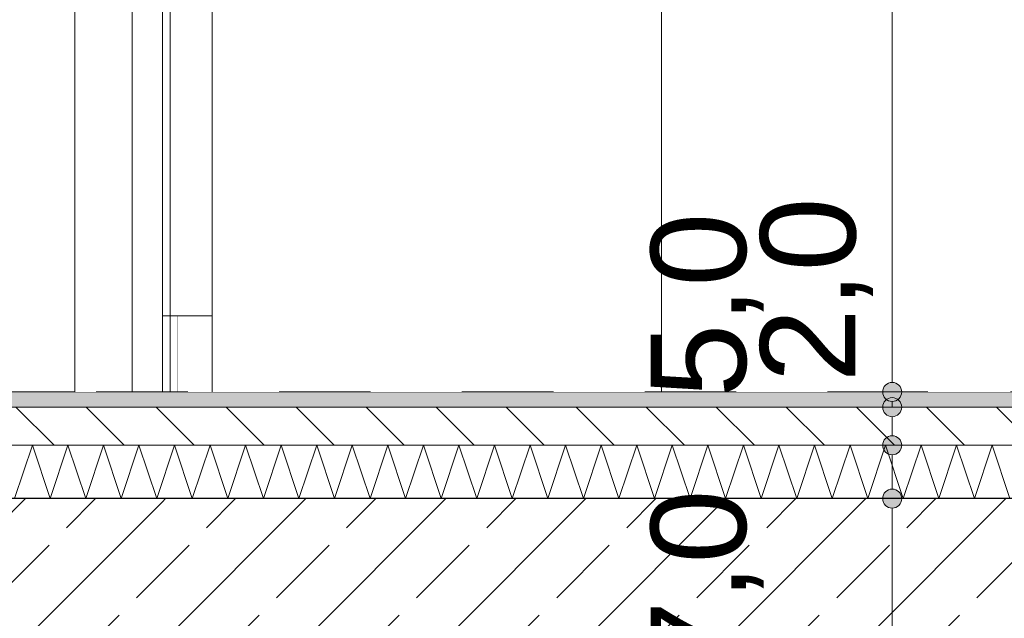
# Model space of a CAD drawing. Header units: millimetres. Extents: x 90539 to 127778, y -34922 to 14506.
# Tile 47 of 256: x 102020 to 103313, y 2593 to 3378. Entities that reach past the tile are written whole.
import ezdxf

# ---------------------------------------------------------------- set-up
doc = ezdxf.new("R2010")
doc.units = ezdxf.units.MM
doc.header["$MEASUREMENT"] = 0
doc.linetypes.add('Przerywana', pattern=[240, 120, -120])
doc.linetypes.add('Wipeout_Contour', pattern=[1000, 0, -1000])
for name, color, linetype, lineweight, true_color in [('0_Nr_pióra__85', 7, 'Continuous', 13, 0x80c2ff), ('Nowe_A-Wymiary-Wewnętrzne_Nr_pióra__45', 7, 'Continuous', 15, 0x40a5ff), ('Nowe_A-Wymiary-Wewnętrzne_Nr_pióra__85', 7, 'Continuous', 13, 0x80c2ff), ('Nowe_A-Wymiary-Zewnętrzne_Nr_pióra__45', 7, 'Continuous', 15, 0x40a5ff), ('Nowe_A-Wymiary-Zewnętrzne_Nr_pióra__85', 7, 'Continuous', 13, 0x80c2ff)]:
    doc.layers.add(name, color=color, linetype=linetype, lineweight=lineweight, true_color=true_color)
for name, color, linetype in [('Nowe_A-Belki-Wieniec', 7, 'Continuous'), ('Nowe_A-Posadzki', 7, 'Continuous'), ('Nowe_A-Stropy', 7, 'Continuous'), ('Nowe_A-Wymiary-Wewnętrzne', 7, 'Continuous'), ('Nowe_A-Wymiary-Zewnętrzne', 7, 'Continuous'), ('Nowe_A-Ściany-Konstrukcyjne', 7, 'Continuous'), ('Nowe_A-Ściany-Wewnętrzne', 7, 'Continuous'), ('Nowe_A-Ściany-Zewnętrzne', 7, 'Continuous'), ('Nowe_Drzwi Archicad', 7, 'Continuous')]:
    doc.layers.add(name, color=color, linetype=linetype)
for name, color, linetype, lineweight in [('Nowe_A-Belki-Wieniec_Nr_pióra__30', 7, 'Continuous', 25), ('Nowe_A-Posadzki_Nr_pióra__174', 7, 'Continuous', 5), ('Nowe_A-Posadzki_Nr_pióra__9', 7, 'Continuous', 13), ('Nowe_A-Stropy_Nr_pióra__29', 7, 'Continuous', 25), ('Nowe_A-Wymiary-Wewnętrzne_Nr_pióra__46', 5, 'Continuous', 15), ('Nowe_A-Wymiary-Zewnętrzne_Nr_pióra__46', 5, 'Continuous', 15), ('Nowe_A-Ściany-Zewnętrzne_Nr_pióra__87', 7, 'Continuous', 13), ('Nowe_Drzwi Archicad_Nr_pióra__1', 7, 'Continuous', 13), ('Nowe_Drzwi Archicad_Nr_pióra__3', 7, 'Continuous', 13), ('Nowe_Drzwi Archicad_Nr_pióra__87', 7, 'Continuous', 13)]:
    doc.layers.add(name, color=color, linetype=linetype, lineweight=lineweight)
doc.styles.add('STYL_AUTOMATYCZNY_2', font='arial.ttf')
doc.dimstyles.new('STYL_AUTOMATYCZNY__1', dxfattribs={"dimtxt": 125, "dimasz": 47.5, "dimexe": 0.18, "dimexo": 20, "dimgap": 0, "dimtad": 1, "dimdec": 1, "dimlfac": 0.1, "dimzin": 0, "dimdsep": 46, "dimtxsty": 'STYL_AUTOMATYCZNY_2', "dimblk": 'ARROWHEAD_11', "dimblk1": 'ARROWHEAD_11', "dimblk2": 'ARROWHEAD_11', "dimcen": 0.09, "dimclrd": 256, "dimclre": 256, "dimclrt": 5, "dimadec": 1, "dimazin": 0, "dimtfac": 1, "dimtdec": 4, "dimtmove": 0, "dimatfit": 3, "dimfxl": 0, "dimtolj": 1, "dimtzin": 0, "dimarcsym": 0})
pattern_1 = [(45, (0, 0), (-91.92388, 91.92388), []), (45, (-45.96, 45.96), (-91.92388, 91.92388), [97.5, -32.5])]

# ---------------------------------------------------------------- blocks, each defined once
blk = doc.blocks.new('ElemPrzekroju_42')
at = {"color": 254, "linetype": 'Wipeout_Contour', "lineweight": 0, "ltscale": 1745412.149286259}
blk.add_wipeout([(102254.8, 3880), (102217.6, 3880), (102217.6, 2990), (102272.6, 2990), (102272.6, 5140), (103452.6, 5140), (103452.6, 2990), (103937.6, 2990), (103937.6, 5430), (102217.6, 5430), (102217.6, 3900), (102254.8, 3900), (102260.5, 3898.7), (102265.2, 3897.1), (102268.7, 3890), (102265.2, 3882.9), (102260.5, 3881.3)], dxfattribs=at).dxf.layer = 'Nowe_A-Ściany-Konstrukcyjne'
blk = doc.blocks.new('ElemPrzekroju_54')
at = {"color": 254, "linetype": 'Wipeout_Contour', "lineweight": 0, "ltscale": 510610.455212}
blk.add_wipeout([(101947.6, 4940), (101947.6, 2890), (102092.6, 2890), (102092.6, 4890), (102092.6, 4940)], dxfattribs=at).dxf.layer = 'Nowe_A-Ściany-Wewnętrzne'
at = {"color": 254, "linetype": 'Wipeout_Contour', "lineweight": 0, "ltscale": 409019.523585}
blk.add_wipeout([(102207.6, 2990), (102207.6, 2890), (102217.6, 2890), (102217.6, 2990)], dxfattribs=at).dxf.layer = 'Nowe_A-Ściany-Wewnętrzne'
at = {"color": 254, "linetype": 'Wipeout_Contour', "lineweight": 0, "ltscale": 409076.316108}
blk.add_wipeout([(102207.6, 3763), (102207.6, 2990), (102217.6, 2990), (102217.6, 3763)], dxfattribs=at).dxf.layer = 'Nowe_A-Ściany-Wewnętrzne'
blk = doc.blocks.new('ElemPrzekroju_142')
at = {"layer": 'Nowe_A-Stropy', "linetype": 'Continuous', "lineweight": 0, "true_color": 0x000000}
h = blk.add_hatch(dxfattribs=at)
h.set_pattern_fill('Beton_zbrojony', color=18, style=0, pattern_type=2)
h.set_pattern_definition(pattern_1)
h.paths.add_polyline_path([(102207.6, 2550), (102217.6, 2550), (107307.6, 2550), (107317.6, 2550), (107317.6, 2750), (102207.6, 2750)])
at = {"layer": 'Nowe_A-Stropy_Nr_pióra__29', "color": 7, "linetype": 'Continuous', "lineweight": 25}
blk.add_line((107317.6, 2750), (102207.6, 2750), dxfattribs=at)
blk = doc.blocks.new('*X375')
at = {"layer": 'Nowe_A-Posadzki_Nr_pióra__174', "color": 7, "linetype": 'Continuous', "lineweight": 5}
for p, q in [((102013.3, 2750), (102036.7, 2820)), ((102036.7, 2820), (102060, 2750)), ((102060, 2750), (102083.3, 2820)), ((102083.3, 2820), (102106.7, 2750)), ((102106.7, 2750), (102130, 2820)), ((102130, 2820), (102153.3, 2750)), ((102153.3, 2750), (102176.7, 2820)), ((102176.7, 2820), (102200, 2750)), ((102200, 2750), (102223.3, 2820)), ((102223.3, 2820), (102246.7, 2750)), ((102246.7, 2750), (102270, 2820)), ((102270, 2820), (102293.3, 2750)), ((102293.3, 2750), (102316.7, 2820)), ((102316.7, 2820), (102340, 2750)), ((102340, 2750), (102363.3, 2820)), ((102363.3, 2820), (102386.7, 2750)), ((102386.7, 2750), (102410, 2820)), ((102410, 2820), (102433.3, 2750)), ((102433.3, 2750), (102456.7, 2820)), ((102456.7, 2820), (102480, 2750)), ((102480, 2750), (102503.3, 2820)), ((102503.3, 2820), (102526.7, 2750)), ((102526.7, 2750), (102550, 2820)), ((102550, 2820), (102573.3, 2750)), ((102573.3, 2750), (102596.7, 2820)), ((102596.7, 2820), (102620, 2750)), ((102620, 2750), (102643.3, 2820)), ((102643.3, 2820), (102666.7, 2750)), ((102666.7, 2750), (102690, 2820)), ((102690, 2820), (102713.3, 2750)), ((102713.3, 2750), (102736.7, 2820)), ((102736.7, 2820), (102760, 2750)), ((102760, 2750), (102783.3, 2820)), ((102783.3, 2820), (102806.7, 2750)), ((102806.7, 2750), (102830, 2820)), ((102830, 2820), (102853.3, 2750)), ((102853.3, 2750), (102876.7, 2820)), ((102876.7, 2820), (102900, 2750)), ((102900, 2750), (102923.3, 2820)), ((102923.3, 2820), (102946.7, 2750)), ((102946.7, 2750), (102970, 2820)), ((102970, 2820), (102993.3, 2750)), ((102993.3, 2750), (103016.7, 2820)), ((103016.7, 2820), (103040, 2750)), ((103040, 2750), (103063.3, 2820)), ((103063.3, 2820), (103086.7, 2750)), ((103086.7, 2750), (103110, 2820)), ((103110, 2820), (103133.3, 2750)), ((103133.3, 2750), (103156.7, 2820)), ((103156.7, 2820), (103180, 2750)), ((103180, 2750), (103203.3, 2820)), ((103203.3, 2820), (103226.7, 2750)), ((103226.7, 2750), (103250, 2820)), ((103250, 2820), (103273.3, 2750)), ((103273.3, 2750), (103296.7, 2820)), ((103296.7, 2820), (103320, 2750))]:
    blk.add_line(p, q, dxfattribs=at)
blk = doc.blocks.new('ElemPrzekroju_324')
at = {"layer": 'Nowe_A-Posadzki', "linetype": 'Continuous', "lineweight": 0, "true_color": 0xbb9a81}
blk.add_hatch(color=33, dxfattribs=at).paths.add_polyline_path([(107317.6, 2890), (99177.6, 2890), (99177.6, 2870), (107317.6, 2870)])
at = {"layer": 'Nowe_A-Posadzki', "linetype": 'Continuous', "lineweight": 0, "true_color": 0x000000}
h = blk.add_hatch(dxfattribs=at)
h.set_pattern_fill('Cegła_zwykła', color=18, style=0, pattern_type=2)
h.set_pattern_definition([(135, (0, 0), (45.96194, 45.96194), [])])
h.paths.add_polyline_path([(99177.6, 2870), (99177.6, 2820), (107317.6, 2820), (107317.6, 2870)])
at = {"layer": 'Nowe_A-Posadzki_Nr_pióra__9', "color": 7, "linetype": 'Continuous', "lineweight": 13}
for p, q in [((107317.6, 2870), (99177.6, 2870)), ((107317.6, 2820), (99177.6, 2820))]:
    blk.add_line(p, q, dxfattribs=at)
at = {"layer": 'Nowe_A-Posadzki_Nr_pióra__9', "color": 7, "linetype": 'Continuous', "lineweight": 13, "flags": 128}
blk.add_lwpolyline([(107317.6, 2890), (102207.6, 2890), (102167.6, 2890), (100757.6, 2890)], dxfattribs=at)
at = {"layer": 'Nowe_A-Posadzki', "lineweight": 0}
blk.add_blockref('*X375', (0, 0), dxfattribs=at)
blk = doc.blocks.new('ElemPrzekroju_356')
at = {"layer": 'Nowe_A-Belki-Wieniec', "linetype": 'Continuous', "lineweight": 0, "true_color": 0x000000}
h = blk.add_hatch(dxfattribs=at)
h.set_pattern_fill('Beton_zbrojony', color=18, style=0, pattern_type=2)
h.set_pattern_definition(pattern_1)
h.paths.add_polyline_path([(101957.6, 2750), (101957.6, 2540), (101957.6, 2500), (102207.6, 2500), (102207.6, 2750)])
at = {"layer": 'Nowe_A-Belki-Wieniec_Nr_pióra__30', "color": 7, "linetype": 'Continuous', "lineweight": 25}
for p, q in [((101957.6, 2750), (101957.6, 2500)), ((102207.6, 2750), (101957.6, 2750))]:
    blk.add_line(p, q, dxfattribs=at)
blk = doc.blocks.new('ElemPrzekroju_409')
at = {"layer": 'Nowe_Drzwi Archicad_Nr_pióra__3', "color": 7, "linetype": 'Continuous', "lineweight": 13}
blk.add_line((102207.6, 3763.6), (102207.6, 2890), dxfattribs=at)
at = {"layer": 'Nowe_Drzwi Archicad_Nr_pióra__87', "color": 7, "linetype": 'Continuous', "lineweight": 13}
for p, q in [((102217.6, 3763), (102217.6, 2990)), ((102217.6, 2990), (102207.6, 2990))]:
    blk.add_line(p, q, dxfattribs=at)
at = {"color": 254, "linetype": 'Wipeout_Contour', "lineweight": 0, "ltscale": 2146489.9980939}
blk.add_wipeout([(102167.6, 4890), (102092.6, 4890), (102092.6, 2890), (102167.6, 2890), (102167.6, 3763), (102157.6, 3763), (102157.6, 3817), (102167.6, 3817), (102167.6, 3863), (102157.6, 3863), (102157.6, 3880), (102120.4, 3880), (102114.7, 3881.3), (102110, 3882.9), (102106.5, 3890), (102110, 3897.1), (102114.7, 3898.7), (102120.4, 3900), (102157.6, 3900), (102157.6, 3917), (102167.6, 3917)], dxfattribs=at).dxf.layer = 'Nowe_Drzwi Archicad'
at = {"layer": 'Nowe_Drzwi Archicad_Nr_pióra__3', "color": 7, "linetype": 'Continuous', "lineweight": 13}
for p, q in [((102092.6, 2890), (102092.6, 4890)), ((102167.6, 3763.6), (102167.6, 2890))]:
    blk.add_line(p, q, dxfattribs=at)
blk = doc.blocks.new('ElemPrzekroju_553')
at = {"color": 254, "linetype": 'Wipeout_Contour', "lineweight": 0, "ltscale": 409059.507025}
blk.add_wipeout([(102227.6, 2890), (102227.6, 2990), (102217.6, 2990), (102217.6, 2890)], dxfattribs=at).dxf.layer = 'Nowe_A-Ściany-Zewnętrzne'
at = {"layer": 'Nowe_A-Ściany-Zewnętrzne_Nr_pióra__87', "color": 7, "linetype": 'Continuous', "lineweight": 13}
for p, q in [((102217.6, 2990), (102227.6, 2990)), ((102217.6, 2890), (102217.6, 2990)), ((102227.6, 2990), (102227.6, 2890))]:
    blk.add_line(p, q, dxfattribs=at)
blk = doc.blocks.new('ElemPrzekroju_557')
at = {"color": 254, "linetype": 'Wipeout_Contour', "lineweight": 0, "ltscale": 410594.412704}
blk.add_wipeout([(102272.6, 2890), (102862.6, 2890), (102862.6, 4990), (102272.6, 4990)], dxfattribs=at).dxf.layer = 'Nowe_Drzwi Archicad'
at = {"layer": 'Nowe_Drzwi Archicad_Nr_pióra__87', "color": 7, "linetype": 'Continuous', "lineweight": 13}
blk.add_line((102272.6, 2990), (102272.6, 5140), dxfattribs=at)
at = {"color": 254, "linetype": 'Wipeout_Contour', "lineweight": 0, "ltscale": 412952.561172}
blk.add_wipeout([(102862.6, 2890), (103452.6, 2890), (103452.6, 4990), (102862.6, 4990)], dxfattribs=at).dxf.layer = 'Nowe_Drzwi Archicad'
at = {"layer": 'Nowe_Drzwi Archicad_Nr_pióra__1', "color": 7, "linetype": 'Continuous', "lineweight": 13}
blk.add_line((102862.6, 2890), (102862.6, 4990), dxfattribs=at)
blk = doc.blocks.new('ElemPrzekroju_558')
at = {"color": 254, "linetype": 'Wipeout_Contour', "lineweight": 0, "ltscale": 409169.458002}
blk.add_wipeout([(102272.6, 2990), (102227.6, 2990), (102227.6, 2890), (102272.6, 2890)], dxfattribs=at).dxf.layer = 'Nowe_A-Ściany-Zewnętrzne'
at = {"layer": 'Nowe_A-Ściany-Zewnętrzne_Nr_pióra__87', "color": 7, "linetype": 'Continuous', "lineweight": 13}
for p, q in [((102272.6, 2990), (102227.6, 2990)), ((102272.6, 2890), (102272.6, 2990))]:
    blk.add_line(p, q, dxfattribs=at)
blk = doc.blocks.new('*D652')
at = {"layer": 'Nowe_A-Wymiary-Zewnętrzne_Nr_pióra__45', "linetype": 'Continuous', "lineweight": 15, "true_color": 0x40a5ff}
for points in [[(103152.9, 2750), (103153.9, 2745.2), (103156.6, 2741.2), (103160.6, 2738.5), (103165.4, 2737.5), (103170.2, 2738.5), (103174.3, 2741.2), (103177, 2745.2), (103177.9, 2750), (103177, 2754.8), (103174.3, 2758.8), (103170.2, 2761.5), (103165.4, 2762.5), (103160.6, 2761.5), (103156.6, 2758.8), (103153.9, 2754.8)], [(103152.9, 2540), (103153.9, 2535.2), (103156.6, 2531.2), (103160.6, 2528.5), (103165.4, 2527.5), (103170.2, 2528.5), (103174.3, 2531.2), (103177, 2535.2), (103177.9, 2540), (103177, 2544.8), (103174.3, 2548.8), (103170.2, 2551.5), (103165.4, 2552.5), (103160.6, 2551.5), (103156.6, 2548.8), (103153.9, 2544.8)]]:
    blk.add_hatch(color=161, dxfattribs=at).paths.add_polyline_path(points)
at = {"layer": 'Nowe_A-Wymiary-Zewnętrzne_Nr_pióra__45', "color": 161, "linetype": 'Continuous', "lineweight": 15, "true_color": 0x40a5ff}
for centre in [(103165.4, 2750), (103165.4, 2540)]:
    blk.add_circle(centre, 12.5, dxfattribs=at)
at = {"layer": 'Nowe_A-Wymiary-Zewnętrzne_Nr_pióra__85', "color": 151, "linetype": 'Continuous', "lineweight": 13, "true_color": 0x80c2ff}
for p, q in [((103152.9, 2750), (103118.6, 2750)), ((103212.3, 2750), (103177.9, 2750)), ((103165.4, 2552.5), (103165.4, 2737.5)), ((103152.9, 2540), (103118.6, 2540)), ((103212.3, 2540), (103177.9, 2540)), ((103165.4, 2515), (103165.4, 2527.5))]:
    blk.add_line(p, q, dxfattribs=at)
at = {"layer": 'Nowe_A-Wymiary-Zewnętrzne_Nr_pióra__46', "color": 5, "lineweight": 15, "char_height": 125, "attachment_point": 7, "rotation": 90, "style": 'STYL_AUTOMATYCZNY_2'}
for s, insert in [('\\A1;{\\pql;\\fArial|b0|i0|c238|p0;\\W1.000000;7,0}', (102996.7, 2519.2)), ('\\A1;{\\pql;\\fArial|b0|i0|c238|p0;\\W1.000000;21,0}', (103140.4, 2193.9))]:
    blk.add_mtext(s, dxfattribs=dict(at, insert=insert))
blk = doc.blocks.new('ARROWHEAD_11')
at = {"color": 0, "linetype": 'Continuous', "lineweight": 0}
blk.add_line((0, 0), (-1, 0), dxfattribs=at)
at = {"color": 0, "linetype": 'Continuous', "lineweight": 0, "const_width": 0.25, "flags": 128}
blk.add_lwpolyline([(-0.125, 0, 1), (0.125, 0, 1)], format="xyb", close=True, dxfattribs=at)
blk = doc.blocks.new('*D654')
at = {"layer": 'Nowe_A-Wymiary-Zewnętrzne_Nr_pióra__45', "linetype": 'Continuous', "lineweight": 15, "true_color": 0x40a5ff}
for points in [[(103152.9, 2820), (103153.9, 2815.2), (103156.6, 2811.2), (103160.6, 2808.5), (103165.4, 2807.5), (103170.2, 2808.5), (103174.3, 2811.2), (103177, 2815.2), (103177.9, 2820), (103177, 2824.8), (103174.3, 2828.8), (103170.2, 2831.5), (103165.4, 2832.5), (103160.6, 2831.5), (103156.6, 2828.8), (103153.9, 2824.8)], [(103152.9, 2750), (103153.9, 2745.2), (103156.6, 2741.2), (103160.6, 2738.5), (103165.4, 2737.5), (103170.2, 2738.5), (103174.3, 2741.2), (103177, 2745.2), (103177.9, 2750), (103177, 2754.8), (103174.3, 2758.8), (103170.2, 2761.5), (103165.4, 2762.5), (103160.6, 2761.5), (103156.6, 2758.8), (103153.9, 2754.8)]]:
    blk.add_hatch(color=161, dxfattribs=at).paths.add_polyline_path(points)
at = {"layer": 'Nowe_A-Wymiary-Zewnętrzne_Nr_pióra__45', "color": 161, "linetype": 'Continuous', "lineweight": 15, "true_color": 0x40a5ff}
for centre in [(103165.4, 2820), (103165.4, 2750)]:
    blk.add_circle(centre, 12.5, dxfattribs=at)
at = {"layer": 'Nowe_A-Wymiary-Zewnętrzne_Nr_pióra__85', "color": 151, "linetype": 'Continuous', "lineweight": 13, "true_color": 0x80c2ff}
for p, q in [((103152.9, 2820), (103118.6, 2820)), ((103212.3, 2820), (103177.9, 2820)), ((103165.4, 2762.5), (103165.4, 2807.5)), ((103152.9, 2750), (103118.6, 2750)), ((103212.3, 2750), (103177.9, 2750))]:
    blk.add_line(p, q, dxfattribs=at)
blk = doc.blocks.new('*D655')
at = {"layer": 'Nowe_A-Wymiary-Zewnętrzne_Nr_pióra__45', "linetype": 'Continuous', "lineweight": 15, "true_color": 0x40a5ff}
for points in [[(103152.9, 2870), (103153.9, 2865.2), (103156.6, 2861.2), (103160.6, 2858.5), (103165.4, 2857.5), (103170.2, 2858.5), (103174.3, 2861.2), (103177, 2865.2), (103177.9, 2870), (103177, 2874.8), (103174.3, 2878.8), (103170.2, 2881.5), (103165.4, 2882.5), (103160.6, 2881.5), (103156.6, 2878.8), (103153.9, 2874.8)], [(103152.9, 2820), (103153.9, 2815.2), (103156.6, 2811.2), (103160.6, 2808.5), (103165.4, 2807.5), (103170.2, 2808.5), (103174.3, 2811.2), (103177, 2815.2), (103177.9, 2820), (103177, 2824.8), (103174.3, 2828.8), (103170.2, 2831.5), (103165.4, 2832.5), (103160.6, 2831.5), (103156.6, 2828.8), (103153.9, 2824.8)]]:
    blk.add_hatch(color=161, dxfattribs=at).paths.add_polyline_path(points)
at = {"layer": 'Nowe_A-Wymiary-Zewnętrzne_Nr_pióra__45', "color": 161, "linetype": 'Continuous', "lineweight": 15, "true_color": 0x40a5ff}
for centre in [(103165.4, 2870), (103165.4, 2820)]:
    blk.add_circle(centre, 12.5, dxfattribs=at)
at = {"layer": 'Nowe_A-Wymiary-Zewnętrzne_Nr_pióra__85', "color": 151, "linetype": 'Continuous', "lineweight": 13, "true_color": 0x80c2ff}
for p, q in [((103152.9, 2870), (103118.6, 2870)), ((103212.3, 2870), (103177.9, 2870)), ((103165.4, 2832.5), (103165.4, 2857.5)), ((103152.9, 2820), (103118.6, 2820)), ((103212.3, 2820), (103177.9, 2820))]:
    blk.add_line(p, q, dxfattribs=at)
blk = doc.blocks.new('*D656')
at = {"layer": 'Nowe_A-Wymiary-Zewnętrzne_Nr_pióra__45', "linetype": 'Continuous', "lineweight": 15, "true_color": 0x40a5ff}
for points in [[(103152.9, 2890), (103153.9, 2885.2), (103156.6, 2881.2), (103160.6, 2878.5), (103165.4, 2877.5), (103170.2, 2878.5), (103174.3, 2881.2), (103177, 2885.2), (103177.9, 2890), (103177, 2894.8), (103174.3, 2898.8), (103170.2, 2901.5), (103165.4, 2902.5), (103160.6, 2901.5), (103156.6, 2898.8), (103153.9, 2894.8)], [(103152.9, 2870), (103153.9, 2865.2), (103156.6, 2861.2), (103160.6, 2858.5), (103165.4, 2857.5), (103170.2, 2858.5), (103174.3, 2861.2), (103177, 2865.2), (103177.9, 2870), (103177, 2874.8), (103174.3, 2878.8), (103170.2, 2881.5), (103165.4, 2882.5), (103160.6, 2881.5), (103156.6, 2878.8), (103153.9, 2874.8)]]:
    blk.add_hatch(color=161, dxfattribs=at).paths.add_polyline_path(points)
at = {"layer": 'Nowe_A-Wymiary-Zewnętrzne_Nr_pióra__45', "color": 161, "linetype": 'Continuous', "lineweight": 15, "true_color": 0x40a5ff}
for centre in [(103165.4, 2890), (103165.4, 2870)]:
    blk.add_circle(centre, 12.5, dxfattribs=at)
at = {"layer": 'Nowe_A-Wymiary-Zewnętrzne_Nr_pióra__85', "color": 151, "linetype": 'Continuous', "lineweight": 13, "true_color": 0x80c2ff}
for p, q in [((103152.9, 2890), (103118.6, 2890)), ((103212.3, 2890), (103177.9, 2890)), ((103152.9, 2870), (103118.6, 2870)), ((103165.4, 2870), (103165.4, 2877.5)), ((103212.3, 2870), (103177.9, 2870))]:
    blk.add_line(p, q, dxfattribs=at)
at = {"layer": 'Nowe_A-Wymiary-Zewnętrzne_Nr_pióra__46', "color": 5, "lineweight": 15, "insert": (102996.7, 2882.5), "char_height": 125, "attachment_point": 7, "rotation": 90, "style": 'STYL_AUTOMATYCZNY_2'}
blk.add_mtext('\\A1;{\\pql;\\fArial|b0|i0|c238|p0;\\W1.000000;5,0}', dxfattribs=at)
blk = doc.blocks.new('*D657')
at = {"layer": 'Nowe_A-Wymiary-Zewnętrzne_Nr_pióra__45', "linetype": 'Continuous', "lineweight": 15, "true_color": 0x40a5ff}
for points in [[(103152.9, 5430), (103153.9, 5425.2), (103156.6, 5421.2), (103160.6, 5418.5), (103165.4, 5417.5), (103170.2, 5418.5), (103174.3, 5421.2), (103177, 5425.2), (103177.9, 5430), (103177, 5434.8), (103174.3, 5438.8), (103170.2, 5441.5), (103165.4, 5442.5), (103160.6, 5441.5), (103156.6, 5438.8), (103153.9, 5434.8)], [(103152.9, 2890), (103153.9, 2885.2), (103156.6, 2881.2), (103160.6, 2878.5), (103165.4, 2877.5), (103170.2, 2878.5), (103174.3, 2881.2), (103177, 2885.2), (103177.9, 2890), (103177, 2894.8), (103174.3, 2898.8), (103170.2, 2901.5), (103165.4, 2902.5), (103160.6, 2901.5), (103156.6, 2898.8), (103153.9, 2894.8)]]:
    blk.add_hatch(color=161, dxfattribs=at).paths.add_polyline_path(points)
at = {"layer": 'Nowe_A-Wymiary-Zewnętrzne_Nr_pióra__45', "color": 161, "linetype": 'Continuous', "lineweight": 15, "true_color": 0x40a5ff}
for centre in [(103165.4, 5430), (103165.4, 2890)]:
    blk.add_circle(centre, 12.5, dxfattribs=at)
at = {"layer": 'Nowe_A-Wymiary-Zewnętrzne_Nr_pióra__85', "color": 151, "linetype": 'Continuous', "lineweight": 13, "true_color": 0x80c2ff}
for p, q in [((103152.9, 5430), (103118.6, 5430)), ((103212.3, 5430), (103177.9, 5430)), ((103165.4, 2902.5), (103165.4, 5417.5)), ((103152.9, 2890), (103118.6, 2890)), ((103212.3, 2890), (103177.9, 2890))]:
    blk.add_line(p, q, dxfattribs=at)
at = {"layer": 'Nowe_A-Wymiary-Zewnętrzne_Nr_pióra__46', "color": 5, "lineweight": 15, "char_height": 125, "attachment_point": 7, "rotation": 90, "style": 'STYL_AUTOMATYCZNY_2'}
for s, insert in [('\\A1;{\\pql;\\fArial|b0|i0|c238|p0;\\W1.000000;7,0}', (102996.7, 5409.2)), ('\\A1;{\\pql;\\fArial|b0|i0|c238|p0;\\W1.000000;21,0}', (103140.4, 5083.9)), ('\\A1;{\\pql;\\fArial|b0|i0|c238|p0;\\W1.000000;254,0}', (103140.4, 3897.8)), ('\\A1;{\\pql;\\fArial|b0|i0|c238|p0;\\W1.000000;2,0}', (103140.4, 2902.5))]:
    blk.add_mtext(s, dxfattribs=dict(at, insert=insert))
blk = doc.blocks.new('*D703')
at = {"layer": 'Nowe_A-Wymiary-Wewnętrzne_Nr_pióra__45', "linetype": 'Continuous', "lineweight": 15, "true_color": 0x40a5ff}
for points in [[(108300.4, 2890), (108301.4, 2885.2), (108304.1, 2881.2), (108308.1, 2878.5), (108312.9, 2877.5), (108317.7, 2878.5), (108321.8, 2881.2), (108324.5, 2885.2), (108325.4, 2890), (108324.5, 2894.8), (108321.8, 2898.8), (108317.7, 2901.5), (108312.9, 2902.5), (108308.1, 2901.5), (108304.1, 2898.8), (108301.4, 2894.8)], [(108300.4, 2540), (108301.4, 2535.2), (108304.1, 2531.2), (108308.1, 2528.5), (108312.9, 2527.5), (108317.7, 2528.5), (108321.8, 2531.2), (108324.5, 2535.2), (108325.4, 2540), (108324.5, 2544.8), (108321.8, 2548.8), (108317.7, 2551.5), (108312.9, 2552.5), (108308.1, 2551.5), (108304.1, 2548.8), (108301.4, 2544.8)]]:
    blk.add_hatch(color=161, dxfattribs=at).paths.add_polyline_path(points)
at = {"layer": 'Nowe_A-Wymiary-Wewnętrzne_Nr_pióra__45', "color": 161, "linetype": 'Continuous', "lineweight": 15, "true_color": 0x40a5ff}
for centre in [(108312.9, 2890), (108312.9, 2540)]:
    blk.add_circle(centre, 12.5, dxfattribs=at)
at = {"layer": 'Nowe_A-Wymiary-Wewnętrzne_Nr_pióra__85', "color": 151, "linetype": 'Continuous', "lineweight": 13, "true_color": 0x80c2ff}
for p, q in [((108300.4, 2890), (108266.1, 2890)), ((108359.8, 2890), (108325.4, 2890)), ((108312.9, 2552.5), (108312.9, 2877.5)), ((108300.4, 2540), (108266.1, 2540)), ((108359.8, 2540), (108325.4, 2540))]:
    blk.add_line(p, q, dxfattribs=at)
blk = doc.blocks.new('*D704')
at = {"layer": 'Nowe_A-Wymiary-Wewnętrzne_Nr_pióra__45', "linetype": 'Continuous', "lineweight": 15, "true_color": 0x40a5ff}
for points in [[(108300.4, 4960), (108301.4, 4955.2), (108304.1, 4951.2), (108308.1, 4948.5), (108312.9, 4947.5), (108317.7, 4948.5), (108321.8, 4951.2), (108324.5, 4955.2), (108325.4, 4960), (108324.5, 4964.8), (108321.8, 4968.8), (108317.7, 4971.5), (108312.9, 4972.5), (108308.1, 4971.5), (108304.1, 4968.8), (108301.4, 4964.8)], [(108300.4, 2890), (108301.4, 2885.2), (108304.1, 2881.2), (108308.1, 2878.5), (108312.9, 2877.5), (108317.7, 2878.5), (108321.8, 2881.2), (108324.5, 2885.2), (108325.4, 2890), (108324.5, 2894.8), (108321.8, 2898.8), (108317.7, 2901.5), (108312.9, 2902.5), (108308.1, 2901.5), (108304.1, 2898.8), (108301.4, 2894.8)]]:
    blk.add_hatch(color=161, dxfattribs=at).paths.add_polyline_path(points)
at = {"layer": 'Nowe_A-Wymiary-Wewnętrzne_Nr_pióra__45', "color": 161, "linetype": 'Continuous', "lineweight": 15, "true_color": 0x40a5ff}
for centre in [(108312.9, 4960), (108312.9, 2890)]:
    blk.add_circle(centre, 12.5, dxfattribs=at)
at = {"layer": 'Nowe_A-Wymiary-Wewnętrzne_Nr_pióra__85', "color": 151, "linetype": 'Continuous', "lineweight": 13, "true_color": 0x80c2ff}
for p, q in [((108300.4, 4960), (108266.1, 4960)), ((108359.8, 4960), (108325.4, 4960)), ((108312.9, 2902.5), (108312.9, 4947.5)), ((108300.4, 2890), (108266.1, 2890)), ((108359.8, 2890), (108325.4, 2890))]:
    blk.add_line(p, q, dxfattribs=at)
at = {"layer": 'Nowe_A-Wymiary-Wewnętrzne_Nr_pióra__46', "color": 5, "lineweight": 15, "char_height": 125, "attachment_point": 7, "rotation": 90, "style": 'STYL_AUTOMATYCZNY_2'}
for s, insert in [('\\A1;{\\pql;\\fArial|b0|i0|c238|p0;\\W1.000000;207,0}', (108287.9, 3877.3)), ('\\A1;{\\pql;\\fArial|b0|i0|c238|p0;\\W1.000000;35,0}', (108287.9, 2902.5))]:
    blk.add_mtext(s, dxfattribs=dict(at, insert=insert))
blk = doc.blocks.new('*D717')
at = {"layer": 'Nowe_A-Wymiary-Wewnętrzne_Nr_pióra__45', "linetype": 'Continuous', "lineweight": 15, "true_color": 0x40a5ff}
for points in [[(116511.2, 2890), (116512.1, 2885.2), (116514.8, 2881.2), (116518.9, 2878.5), (116523.7, 2877.5), (116528.4, 2878.5), (116532.5, 2881.2), (116535.2, 2885.2), (116536.2, 2890), (116535.2, 2894.8), (116532.5, 2898.8), (116528.4, 2901.5), (116523.7, 2902.5), (116518.9, 2901.5), (116514.8, 2898.8), (116512.1, 2894.8)], [(116511.2, 2540), (116512.1, 2535.2), (116514.8, 2531.2), (116518.9, 2528.5), (116523.7, 2527.5), (116528.4, 2528.5), (116532.5, 2531.2), (116535.2, 2535.2), (116536.2, 2540), (116535.2, 2544.8), (116532.5, 2548.8), (116528.4, 2551.5), (116523.7, 2552.5), (116518.9, 2551.5), (116514.8, 2548.8), (116512.1, 2544.8)]]:
    blk.add_hatch(color=161, dxfattribs=at).paths.add_polyline_path(points)
at = {"layer": 'Nowe_A-Wymiary-Wewnętrzne_Nr_pióra__45', "color": 161, "linetype": 'Continuous', "lineweight": 15, "true_color": 0x40a5ff}
for centre in [(116523.7, 2890), (116523.7, 2540)]:
    blk.add_circle(centre, 12.5, dxfattribs=at)
at = {"layer": 'Nowe_A-Wymiary-Wewnętrzne_Nr_pióra__85', "color": 151, "linetype": 'Continuous', "lineweight": 13, "true_color": 0x80c2ff}
for p, q in [((116511.2, 2890), (116476.8, 2890)), ((116570.5, 2890), (116536.2, 2890)), ((116523.7, 2552.5), (116523.7, 2877.5)), ((116511.2, 2540), (116476.8, 2540)), ((116570.5, 2540), (116536.2, 2540))]:
    blk.add_line(p, q, dxfattribs=at)
blk = doc.blocks.new('*D718')
at = {"layer": 'Nowe_A-Wymiary-Wewnętrzne_Nr_pióra__45', "linetype": 'Continuous', "lineweight": 15, "true_color": 0x40a5ff}
for points in [[(116511.2, 3790), (116512.1, 3785.2), (116514.8, 3781.2), (116518.9, 3778.5), (116523.7, 3777.5), (116528.4, 3778.5), (116532.5, 3781.2), (116535.2, 3785.2), (116536.2, 3790), (116535.2, 3794.8), (116532.5, 3798.8), (116528.4, 3801.5), (116523.7, 3802.5), (116518.9, 3801.5), (116514.8, 3798.8), (116512.1, 3794.8)], [(116511.2, 2890), (116512.1, 2885.2), (116514.8, 2881.2), (116518.9, 2878.5), (116523.7, 2877.5), (116528.4, 2878.5), (116532.5, 2881.2), (116535.2, 2885.2), (116536.2, 2890), (116535.2, 2894.8), (116532.5, 2898.8), (116528.4, 2901.5), (116523.7, 2902.5), (116518.9, 2901.5), (116514.8, 2898.8), (116512.1, 2894.8)]]:
    blk.add_hatch(color=161, dxfattribs=at).paths.add_polyline_path(points)
at = {"layer": 'Nowe_A-Wymiary-Wewnętrzne_Nr_pióra__45', "color": 161, "linetype": 'Continuous', "lineweight": 15, "true_color": 0x40a5ff}
for centre in [(116523.7, 3790), (116523.7, 2890)]:
    blk.add_circle(centre, 12.5, dxfattribs=at)
at = {"layer": 'Nowe_A-Wymiary-Wewnętrzne_Nr_pióra__85', "color": 151, "linetype": 'Continuous', "lineweight": 13, "true_color": 0x80c2ff}
for p, q in [((116511.2, 3790), (116476.8, 3790)), ((116570.5, 3790), (116536.2, 3790)), ((116523.7, 2902.5), (116523.7, 3777.5)), ((116511.2, 2890), (116476.8, 2890)), ((116570.5, 2890), (116536.2, 2890))]:
    blk.add_line(p, q, dxfattribs=at)
at = {"layer": 'Nowe_A-Wymiary-Wewnętrzne_Nr_pióra__46', "color": 5, "lineweight": 15, "char_height": 125, "attachment_point": 7, "rotation": 90, "style": 'STYL_AUTOMATYCZNY_2'}
for s, insert in [('\\A1;{\\pql;\\fArial|b0|i0|c238|p0;\\W1.000000;90,0}', (116498.7, 3340)), ('\\A1;{\\pql;\\fArial|b0|i0|c238|p0;\\W1.000000;35,0}', (116498.7, 2902.5))]:
    blk.add_mtext(s, dxfattribs=dict(at, insert=insert))
blk = doc.blocks.new('*D748')
at = {"layer": 'Nowe_A-Wymiary-Zewnętrzne_Nr_pióra__45', "linetype": 'Continuous', "lineweight": 15, "true_color": 0x40a5ff}
for points in [[(119375.1, 12845), (119376.1, 12840.2), (119378.8, 12836.2), (119382.8, 12833.5), (119387.6, 12832.5), (119392.4, 12833.5), (119396.5, 12836.2), (119399.2, 12840.2), (119400.1, 12845), (119399.2, 12849.8), (119396.5, 12853.8), (119392.4, 12856.5), (119387.6, 12857.5), (119382.8, 12856.5), (119378.8, 12853.8), (119376.1, 12849.8)], [(119375.1, -450), (119376.1, -454.8), (119378.8, -458.8), (119382.8, -461.5), (119387.6, -462.5), (119392.4, -461.5), (119396.5, -458.8), (119399.2, -454.8), (119400.1, -450), (119399.2, -445.2), (119396.5, -441.2), (119392.4, -438.5), (119387.6, -437.5), (119382.8, -438.5), (119378.8, -441.2), (119376.1, -445.2)]]:
    blk.add_hatch(color=161, dxfattribs=at).paths.add_polyline_path(points)
at = {"layer": 'Nowe_A-Wymiary-Zewnętrzne_Nr_pióra__45', "color": 161, "linetype": 'Continuous', "lineweight": 15, "true_color": 0x40a5ff}
for centre in [(119387.6, 12845), (119387.6, -450)]:
    blk.add_circle(centre, 12.5, dxfattribs=at)
at = {"layer": 'Nowe_A-Wymiary-Zewnętrzne_Nr_pióra__85', "color": 151, "linetype": 'Continuous', "lineweight": 13, "true_color": 0x80c2ff}
for p, q in [((119387.6, 12857.5), (119387.6, 12870)), ((119375.1, 12845), (119340.8, 12845)), ((119434.5, 12845), (119400.1, 12845)), ((119387.6, -437.5), (119387.6, 12832.5)), ((119375.1, -450), (119340.8, -450)), ((119434.5, -450), (119400.1, -450)), ((119387.6, -475), (119387.6, -462.5))]:
    blk.add_line(p, q, dxfattribs=at)
at = {"layer": 'Nowe_A-Wymiary-Zewnętrzne_Nr_pióra__46', "color": 5, "lineweight": 15, "insert": (119362.6, 5911.5), "char_height": 125, "attachment_point": 7, "rotation": 90, "style": 'STYL_AUTOMATYCZNY_2'}
blk.add_mtext('\\A1;{\\pql;\\fArial|b0|i0|c238|p0;\\W1.000000;1\xa0329,5}', dxfattribs=at)
blk = doc.blocks.new('A Przekrój_STORY_MARKER')
at = {"layer": '0_Nr_pióra__85', "color": 151, "linetype": 'Przerywana', "lineweight": 13, "true_color": 0x80c2ff}
blk.add_line((94200.6, 2890), (119573.8, 2890), dxfattribs=at)

msp = doc.modelspace()

# ---------------------------------------------------------------- block references
at = {"layer": 'Nowe_A-Belki-Wieniec', "lineweight": 0}
msp.add_blockref('ElemPrzekroju_356', (0, 0), dxfattribs=at)
at = {"layer": 'Nowe_A-Stropy', "lineweight": 0}
msp.add_blockref('ElemPrzekroju_142', (0, 0), dxfattribs=at)
at = {"layer": 'Nowe_A-Ściany-Konstrukcyjne', "lineweight": 0}
msp.add_blockref('ElemPrzekroju_42', (0, 0), dxfattribs=at)

# ---------------------------------------------------------------- dimensions: what is measured, and where the dimension line sits
at = {"layer": 'Nowe_A-Wymiary-Zewnętrzne', "color": 151, "linetype": 'Continuous', "lineweight": 13, "true_color": 0x80c2ff}
for base, p1, p2, picture, middle in [((103165.43, 2820), (102207.6, 2750), (102207.59, 2820), '*D654', (102934.18, 2633.45)), ((103165.43, 2750), (102217.6, 2540), (102207.6, 2750), '*D652', (103077.93, 2355.67))]:
    dim = msp.add_linear_dim(base=base, p1=p1, p2=p2, angle=90, dimstyle='STYL_AUTOMATYCZNY__1', dxfattribs=at)
    dim.commit()
    dim.dimension.update_dxf_attribs({"geometry": picture, "text_midpoint": middle, "dimtype": 160, "text_rotation": 90})

# ---------------------------------------------------------------- next in the draw order: block references
at = {"layer": 'Nowe_A-Ściany-Wewnętrzne', "lineweight": 0}
msp.add_blockref('ElemPrzekroju_54', (0, 0), dxfattribs=at)

# ---------------------------------------------------------------- next in the draw order: block references
at = {"layer": 'Nowe_A-Posadzki', "lineweight": 0}
msp.add_blockref('ElemPrzekroju_324', (0, 0), dxfattribs=at)

# ---------------------------------------------------------------- next in the draw order: block references
at = {"layer": 'Nowe_Drzwi Archicad', "lineweight": 0}
msp.add_blockref('ElemPrzekroju_409', (0, 0), dxfattribs=at)

# ---------------------------------------------------------------- next in the draw order: block references
at = {"layer": 'Nowe_A-Ściany-Zewnętrzne', "lineweight": 0}
msp.add_blockref('ElemPrzekroju_553', (0, 0), dxfattribs=at)
at = {"layer": 'Nowe_Drzwi Archicad', "lineweight": 0}
msp.add_blockref('ElemPrzekroju_557', (0, 0), dxfattribs=at)

# ---------------------------------------------------------------- next in the draw order: block references
at = {"layer": 'Nowe_A-Ściany-Zewnętrzne', "lineweight": 0}
msp.add_blockref('ElemPrzekroju_558', (0, 0), dxfattribs=at)

# ---------------------------------------------------------------- next in the draw order: block references
at = {"linetype": 'Continuous', "lineweight": 0}
msp.add_blockref('A Przekrój_STORY_MARKER', (0, 0), dxfattribs=at)

# ---------------------------------------------------------------- next in the draw order: dimensions: what is measured, and where the dimension line sits
at = {"layer": 'Nowe_A-Wymiary-Wewnętrzne', "color": 151, "linetype": 'Continuous', "lineweight": 13, "true_color": 0x80c2ff}
for base, p1, p2, picture, middle in [((108312.93, 4960), (99177.6, 2890), (107577.6, 4960), '*D704', (108225.43, 4086.72)), ((116523.66, 3790), (99177.6, 2890), (116907.6, 3790), '*D718', (116436.16, 3501.82)), ((108312.93, 2890), (99167.6, 2540), (99177.6, 2890), '*D703', (108225.43, 3064.32)), ((116523.66, 2890), (99167.6, 2540), (99177.6, 2890), '*D717', (116436.16, 3064.32))]:
    dim = msp.add_linear_dim(base=base, p1=p1, p2=p2, angle=90, dimstyle='STYL_AUTOMATYCZNY__1', dxfattribs=at)
    dim.commit()
    dim.dimension.update_dxf_attribs({"geometry": picture, "text_midpoint": middle, "dimtype": 160, "text_rotation": 90})
at = {"layer": 'Nowe_A-Wymiary-Zewnętrzne', "color": 151, "linetype": 'Continuous', "lineweight": 13, "true_color": 0x80c2ff}
for base, p1, p2, picture, middle in [((119387.63, 12845), (95120.09, -450), (98654.74, 12845), '*D748', (119300.13, 6192.64)), ((103165.43, 5430), (102217.59, 2890), (102217.59, 5430), '*D657', (103077.93, 4107.22)), ((103165.43, 2890), (102207.59, 2870), (102217.59, 2890), '*D656', (103077.93, 3016.76)), ((103165.43, 2870), (102207.59, 2820), (102207.59, 2870), '*D655', (102934.18, 2996.76))]:
    dim = msp.add_linear_dim(base=base, p1=p1, p2=p2, angle=90, dimstyle='STYL_AUTOMATYCZNY__1', dxfattribs=at)
    dim.commit()
    dim.dimension.update_dxf_attribs({"geometry": picture, "text_midpoint": middle, "dimtype": 160, "text_rotation": 90})

doc.saveas('drawing.dxf')
